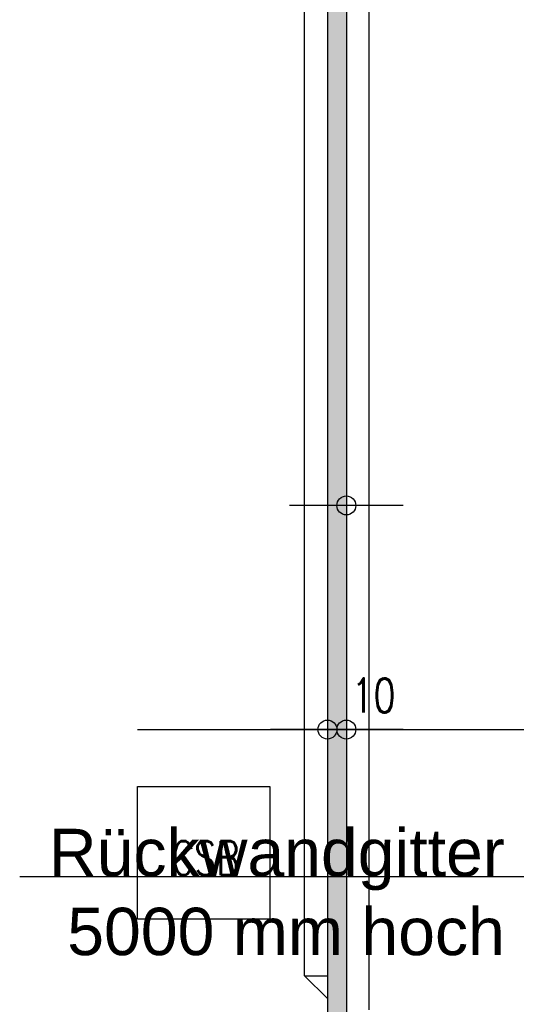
# Model space of a CAD drawing. Extents: x 34560 to 100229, y -303284 to -152113.
# Tile 20 of 74: x 77465 to 80086, y -285955 to -280758. Entities that reach past the tile are written whole.
import ezdxf
from ezdxf import colors
from ezdxf.entities.mleader import LeaderData, LeaderLine
from ezdxf.enums import TextEntityAlignment as Align
from ezdxf.math import Vec2, Vec3

# ---------------------------------------------------------------- set-up
doc = ezdxf.new("R2010")
doc.units = 0
doc.header["$LTSCALE"] = 100
doc.linetypes.add('A__G__-_-_RA_-A-$0$STRICHPUNKT', pattern=[25.4, 12.7, -6.35, 0, -6.35])
doc.layers.get('0').update_dxf_attribs({"linetype": 'CONTINUOUS'})
for name, color, linetype in [('A__G__-_-_RA_-A-$0$A1-ACHS-RAS---', 7, 'A__G__-_-_RA_-A-$0$STRICHPUNKT'), ('A_AGEG-_-____-A-$0$A2-ANSI-EF----', 1, 'CONTINUOUS'), ('A_AGEG-_-____-A-$0$A2-WAND-PAN---', 7, 'CONTINUOUS'), ('A_AGEG-_-____-A-$0$A3-BEMA-SS-100', 8, 'CONTINUOUS'), ('A_AGEG-_-____-A-$0$A4-LINI-EF----', 1, 'CONTINUOUS'), ('A_AGEG-_-____-A-$0$A5-SCHR-PAN---', 5, 'CONTINUOUS'), ('ATPI1189A_AGEG-_-_MA_-A-$0$A3-TEXT-A--100', 210, 'CONTINUOUS'), ('ATPI1189A_AGEG-_-_MA_-A-$0$A4-EINR-MA----', 5, 'CONTINUOUS'), ('BITO_BUILDING', 8, 'CONTINUOUS'), ('BITO_DIMENSION', 7, 'CONTINUOUS')]:
    doc.layers.add(name, color=color, linetype=linetype)
doc.styles.add('A_AGEG-_-____-A-$0$NORMAL', font='romans.shx', dxfattribs={"width": 0.75})
doc.styles.add('ATPI1189A_AGEG-_-_MA_-A-$0$NORMAL', font='romans.shx', dxfattribs={"width": 0.75})
doc.styles.get("Standard").update_dxf_attribs({"font": 'ARIAL.TTF'})
doc.dimstyles.new('A_AGEG-_-____-A-$0$100A_BEM25', dxfattribs={"dimtxt": 25, "dimasz": 25, "dimexe": 0, "dimexo": 0, "dimgap": 0, "dimtad": 0, "dimzin": 0, "dimtxsty": 'A_AGEG-_-____-A-$0$NORMAL', "dimcen": 25, "dimse1": 1, "dimse2": 1, "dimclrd": 256, "dimclre": 256, "dimclrt": 210, "dimazin": 0, "dimtfac": 0.4, "dimtix": 1, "dimtofl": 0, "dimtmove": 0, "dimatfit": 3, "dimfxl": 0, "dimtvp": 0.8, "dimtolj": 1, "dimtzin": 0, "dimarcsym": 0})

# ---------------------------------------------------------------- blocks, each defined once
blk = doc.blocks.new('A_AGEG-_-____-A-$0$ARCH-BEMTICK')
blk.add_line((0.3, 0), (-0.3, 0))
blk.add_circle((0, 0), 0.05)
blk = doc.blocks.new('EG-A-008 GR')
at = {"layer": 'A_AGEG-_-____-A-$0$A5-SCHR-PAN---'}
h = blk.add_hatch(dxfattribs=at)
h.set_pattern_fill('HONEY', color=256, scale=1.5748, angle=45, style=0)
h.set_pattern_definition([(45, (1492, -3339.1066), (2.241435, 8.3651456), [4.99999, -9.99998]), (165, (1492, -3339.1066), (-8.365146, -2.2414332), [4.99999, -9.99998]), (105, (1492, -3339.1066), (-6.123711, 6.1237124), [-9.99998, 4.99999])])
h.paths.add_polyline_path([(12, 2451.39), (22, 2451.39), (22, 1605.27), (12, 1605.27)])
at = {"layer": 'A__G__-_-_RA_-A-$0$A1-ACHS-RAS---'}
blk.add_line((1801.36, 1700.89), (-88.31, 1700.89), dxfattribs=at)
at = {"layer": 'A_AGEG-_-____-A-$0$A2-ANSI-EF----'}
for p, q in [((34, 1634.77), (34, 2421.89)), ((0, 1652.77), (0, 2403.89)), ((12, 1640.77), (0, 1652.77)), ((0, 1652.77), (12, 1652.77))]:
    blk.add_line(p, q, dxfattribs=at)
at = {"layer": 'A_AGEG-_-____-A-$0$A2-WAND-PAN---'}
for p, q in [((12, 2451.39), (12, 1605.27)), ((22, 2451.39), (22, 1605.27))]:
    blk.add_line(p, q, dxfattribs=at)
at = {"layer": 'A_AGEG-_-____-A-$0$A3-BEMA-SS-100'}
for p, q in [((12, 1798.22), (12, 1746.79)), ((22, 1798.22), (22, 1746.79)), ((-88.31, 1782.79), (1536, 1782.79))]:
    blk.add_line(p, q, dxfattribs=at)
at = {"layer": 'ATPI1189A_AGEG-_-_MA_-A-$0$A4-EINR-MA----'}
blk.add_lwpolyline([(-88.31, 1752.77), (-18.31, 1752.77), (-18.31, 1682.77), (-88.31, 1682.77), (-88.31, 1752.77)], dxfattribs=at)
at = {"layer": 'A_AGEG-_-____-A-$0$A3-BEMA-SS-100', "xscale": 100, "yscale": 100}
for p in [(22, 1901.05), (12, 1782.79), (22, 1782.79)]:
    blk.add_blockref('A_AGEG-_-____-A-$0$ARCH-BEMTICK', p, dxfattribs=at)
at = {"layer": 'A_AGEG-_-____-A-$0$A3-BEMA-SS-100', "color": 10, "style": 'A_AGEG-_-____-A-$0$NORMAL', "width": 0.75}
blk.add_text('10', height=18, dxfattribs=at).set_placement((36.33, 1800.79), align=Align.MIDDLE_CENTER)
at = {"layer": 'ATPI1189A_AGEG-_-_MA_-A-$0$A3-TEXT-A--100', "color": 2, "style": 'ATPI1189A_AGEG-_-_MA_-A-$0$NORMAL', "width": 0.75}
blk.add_text('CSB', height=18, dxfattribs=at).set_placement((-70.37, 1705.95))
at = {"layer": 'A_AGEG-_-____-A-$0$A4-LINI-EF----'}
blk.add_leader([(0, 926.9), (1657, 2902.3)], dimstyle='A_AGEG-_-____-A-$0$100A_BEM25', override={"dimgap": 0, "dimtad": 0}, dxfattribs=at)

msp = doc.modelspace()

# ---------------------------------------------------------------- block references
at = {"layer": 'BITO_BUILDING', "color": 6, "xscale": 10, "yscale": 10, "zscale": 10}
msp.add_blockref('EG-A-008 GR', (78969.319, -302332.766), dxfattribs=at)

# ---------------------------------------------------------------- leaders
at = {"layer": 'BITO_DIMENSION'}
ml = msp.add_multileader_mtext('Standard', dxfattribs=at)
ml.set_content('Rückwandgitter\\P5000 mm hoch', color=256)
ml.set_leader_properties()
ml.build(insert=Vec2(0, 0))
ml.multileader.update_dxf_attribs({"text_right_attachment_type": 6, "dogleg_length": 0.36, "arrow_head_size": 250, "scale": 100})
ctx = ml.context
ctx.base_point, ctx.scale, ctx.char_height, ctx.arrow_head_size, ctx.landing_gap_size, ctx.plane_origin = Vec3(77441.574, -285155.959), 100, 250, 250, 200, Vec3(78018.258, -288406.887)
ctx.right_attachment, ctx.text_align_type = 6, 2
notes = []
notes.append((ctx, [(1, (1, 1, 0), (80261.953, -285283.091), (-1, 0), 36, [(0, [(82395.482, -283455.521), (82395.482, -286089.521)], 0, [])])]))
ctx.mtext.insert, ctx.mtext.alignment, ctx.mtext.flow_direction = Vec3(80025.953, -285028.827), 3, 5
for ctx, leaders in notes:
    for number, flags, end, landing, length, lines in leaders:
        leader = LeaderData()
        leader.index, (leader.has_last_leader_line, leader.has_dogleg_vector, leader.attachment_direction) = number, flags
        leader.last_leader_point, leader.dogleg_vector, leader.dogleg_length = Vec3(end), Vec3(landing), length
        for number, points, colour, breaks in lines:
            line = LeaderLine()
            line.index, line.vertices, line.color, line.breaks = number, Vec3.list(points), colors.encode_raw_color(colour), breaks
            leader.lines.append(line)
        ctx.leaders.append(leader)

doc.saveas('drawing.dxf')
